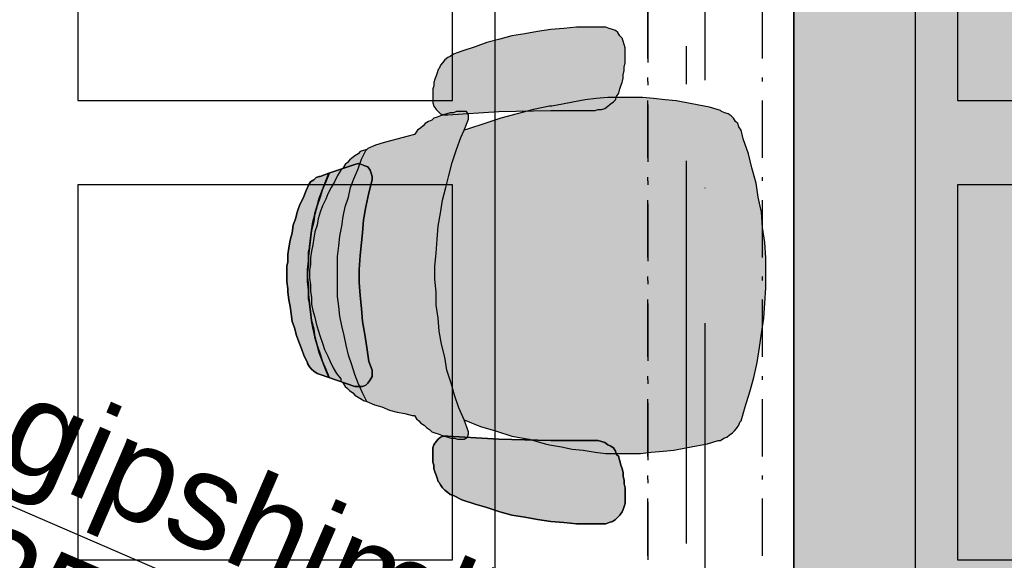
# Model space of a CAD drawing. Header units: millimetres. Extents: x -173281 to 144469, y -85977 to 83288.
# Tile 143 of 256: x -62349 to -61062, y -41038 to -40331. Entities that reach past the tile are written whole.
import ezdxf
from ezdxf.enums import TextEntityAlignment as Align

# ---------------------------------------------------------------- set-up
doc = ezdxf.new("R2010")
doc.units = ezdxf.units.MM
doc.header["$LTSCALE"] = 0.5
doc.header["$MEASUREMENT"] = 0
for name, pattern in [('Akselinje', [1500, 1000, -200, 100, -200]), ('Over snittplan', [260, 150, -50, 10, -50]), ('PLINE', [0]), ('Prikk & stiplet', [1340.555525, 705.555534, -352.777767, 0, -282.222223])]:
    doc.linetypes.add(name, pattern=pattern)
for name, color, linetype in [('00 Møblering fra Hellevang Kontorsystermer AS(Nye konstruksjoner)', 7, 'Continuous'), ('223- Bjelker', 7, 'Continuous'), ('256- Faste himlinger og overflatebehandling(Nye konstruksjoner)', 7, 'Continuous'), ('82-- Modullinjer', 7, 'Continuous')]:
    doc.layers.add(name, color=color, linetype=linetype)
doc.styles.add('GENERATED_STYLE_1', font='arial.ttf')
doc.styles.add('GENERATED_STYLE_2', font='arial.ttf')

# ---------------------------------------------------------------- blocks, each defined once
blk = doc.blocks.new('Standard grid marker[180]', base_point=(-61478.2, 26434.4))
at = {"layer": '82-- Modullinjer', "linetype": 'Akselinje'}
blk.add_line((-61478.2, 26234.4), (-61478.2, -50174.4), dxfattribs=at)
at = {"layer": '82-- Modullinjer', "style": 'GENERATED_STYLE_2'}
for tag, p in [('AC_MarkerText_1_0', (-61605.7, 26644.4)), ('AC_MarkerText_1_1', (-61605.7, -50664.4))]:
    blk.add_attdef(tag, text='', height=175, rotation=90, dxfattribs=at).set_placement(p, align=Align.TOP_CENTER)

msp = doc.modelspace()

# ---------------------------------------------------------------- hatches: boundary and pattern name
at = {"layer": '00 Møblering fra Hellevang Kontorsystermer AS(Nye konstruksjoner)', "linetype": 'Continuous'}
for points in [[(-60535.7, -39991.9), (-61337.1, -39991.9), (-61337.1, -41394.1), (-60535.7, -41394.1)], [(-61782.3, -40376.4), (-61786.6, -40379.2), (-61789.4, -40380.6), (-61793.6, -40383.5), (-61796.4, -40387.7), (-61799.3, -40390.5), (-61800.7, -40394.8), (-61802.1, -40396.2), (-61803.5, -40400.4), (-61804.9, -40404.7), (-61806.3, -40408.9), (-61807.8, -40413.1), (-61807.8, -40417.4), (-61809.2, -40421.6), (-61809.2, -40425.9), (-61809.2, -40430.1), (-61809.2, -40434.3), (-61809.2, -40438.6), (-61809.2, -40440), (-61807.8, -40444.3), (-61804.9, -40448.5), (-61802.1, -40451.3), (-61799.3, -40454.2), (-61795, -40455.6), (-61790.8, -40455.6), (-61789.4, -40455.6), (-61722.9, -40451.3), (-61655.1, -40449.9), (-61597.1, -40449.9), (-61592.9, -40448.5), (-61588.7, -40448.5), (-61584.4, -40447.1), (-61580.2, -40444.3), (-61577.4, -40441.4), (-61573.1, -40438.6), (-61570.3, -40435.8), (-61568.9, -40431.5), (-61566, -40427.3), (-61564.6, -40421.6), (-61563.2, -40417.4), (-61561.8, -40413.1), (-61560.4, -40407.5), (-61560.4, -40403.2), (-61559, -40397.6), (-61559, -40393.4), (-61557.6, -40387.7), (-61557.6, -40383.5), (-61557.6, -40377.8), (-61557.6, -40373.6), (-61557.6, -40367.9), (-61559, -40363.7), (-61560.4, -40359.4), (-61561.8, -40355.2), (-61564.6, -40352.4), (-61567.5, -40348.1), (-61570.3, -40345.3), (-61574.5, -40343.9), (-61578.8, -40342.5), (-61583, -40341.1), (-61587.3, -40341.1), (-61604.2, -40341.1), (-61621.2, -40341.1), (-61638.1, -40342.5), (-61655.1, -40343.9), (-61672.1, -40346.7), (-61689, -40349.5), (-61706, -40352.4), (-61721.5, -40356.6), (-61738.5, -40360.8), (-61754, -40366.5), (-61771, -40372.2)], [(-61929.3, -40803.3), (-61926.5, -40806.1), (-61923.7, -40810.4), (-61920.8, -40813.2), (-61918, -40816), (-61913.8, -40818.8), (-61910.9, -40821.7), (-61906.7, -40824.5), (-61902.5, -40827.3), (-61899.6, -40828.7), (-61895.4, -40830.1), (-61885.5, -40834.4), (-61875.6, -40837.2), (-61865.7, -40841.4), (-61855.8, -40844.3), (-61845.9, -40845.7), (-61836, -40848.5), (-61833.2, -40848.5), (-61830.4, -40852.8), (-61827.5, -40855.6), (-61824.7, -40858.4), (-61820.5, -40861.2), (-61817.6, -40864.1), (-61813.4, -40866.9), (-61810.6, -40869.7), (-61806.3, -40871.1), (-61802.1, -40872.5), (-61797.9, -40874), (-61793.6, -40875.4), (-61789.4, -40876.8), (-61785.1, -40878.2), (-61780.9, -40878.2), (-61776.7, -40879.6), (-61772.4, -40879.6), (-61768.2, -40879.6), (-61763.9, -40876.8), (-61762.5, -40872.5), (-61762.5, -40869.7), (-61768.2, -40854.2), (-61747, -40862.7), (-61727.2, -40868.3), (-61706, -40875.4), (-61683.4, -40879.6), (-61662.2, -40885.3), (-61656.5, -40886.7), (-61641, -40889.5), (-61626.8, -40892.3), (-61612.7, -40893.7), (-61597.1, -40896.6), (-61583, -40898), (-61567.5, -40898), (-61553.3, -40898), (-61537.8, -40898), (-61523.6, -40896.6), (-61508.1, -40895.2), (-61494, -40893.7), (-61478.4, -40890.9), (-61464.3, -40888.1), (-61450.1, -40885.3), (-61436, -40881), (-61433.2, -40881), (-61428.9, -40878.2), (-61424.7, -40876.8), (-61421.9, -40874), (-61417.6, -40871.1), (-61414.8, -40868.3), (-61412, -40865.5), (-61409.2, -40861.2), (-61407.7, -40857), (-61406.3, -40855.6), (-61400.7, -40837.2), (-61395, -40817.4), (-61389.4, -40799), (-61385.1, -40779.3), (-61382.3, -40759.5), (-61379.5, -40741.1), (-61376.6, -40721.3), (-61375.2, -40701.5), (-61373.8, -40681.7), (-61373.8, -40661.9), (-61373.8, -40642.2), (-61375.2, -40622.4), (-61378.1, -40602.6), (-61379.5, -40582.8), (-61383.7, -40563), (-61386.5, -40544.6), (-61392.2, -40524.8), (-61396.4, -40506.5), (-61403.5, -40486.7), (-61406.3, -40475.4), (-61409.2, -40471.1), (-61410.6, -40466.9), (-61413.4, -40464.1), (-61416.2, -40459.8), (-61419, -40457), (-61423.3, -40454.2), (-61427.5, -40452.7), (-61431.8, -40451.3), (-61433.2, -40449.9), (-61447.3, -40445.7), (-61461.5, -40442.9), (-61477, -40440), (-61491.1, -40437.2), (-61505.3, -40435.8), (-61520.8, -40434.3), (-61535, -40432.9), (-61550.5, -40432.9), (-61564.6, -40432.9), (-61580.2, -40432.9), (-61595.7, -40434.3), (-61609.9, -40435.8), (-61624, -40438.6), (-61639.5, -40441.4), (-61653.7, -40444.3), (-61656.5, -40444.3), (-61677.7, -40448.5), (-61698.9, -40454.2), (-61720.1, -40459.8), (-61741.3, -40466.9), (-61762.5, -40473.9), (-61768.2, -40475.4), (-61762.5, -40461.2), (-61762.5, -40455.6), (-61765.3, -40451.3), (-61768.2, -40451.3), (-61772.4, -40451.3), (-61778.1, -40451.3), (-61782.3, -40452.7), (-61786.6, -40452.7), (-61790.8, -40454.2), (-61795, -40455.6), (-61799.3, -40457), (-61803.5, -40458.4), (-61807.8, -40459.8), (-61810.6, -40462.6), (-61814.8, -40464.1), (-61819.1, -40466.9), (-61821.9, -40469.7), (-61824.7, -40472.5), (-61829, -40475.4), (-61831.8, -40479.6), (-61833.2, -40481), (-61843.1, -40483.8), (-61854.4, -40486.7), (-61864.3, -40489.5), (-61874.2, -40492.3), (-61884.1, -40495.2), (-61894, -40499.4), (-61895.4, -40500.8), (-61899.6, -40502.2), (-61903.9, -40503.6), (-61906.7, -40506.5), (-61910.9, -40509.3), (-61915.2, -40512.1), (-61918, -40514.9), (-61920.8, -40517.8), (-61923.7, -40520.6), (-61926.5, -40524.8), (-61929.3, -40527.7), (-61933.6, -40534.7), (-61937.8, -40543.2), (-61942, -40550.3), (-61946.3, -40558.8), (-61949.1, -40565.8), (-61953.3, -40574.3), (-61956.2, -40582.8), (-61959, -40591.3), (-61960.4, -40599.7), (-61963.2, -40608.2), (-61964.6, -40616.7), (-61966.1, -40625.2), (-61967.5, -40633.7), (-61968.9, -40642.2), (-61968.9, -40650.6), (-61970.3, -40659.1), (-61970.3, -40669), (-61968.9, -40677.5), (-61968.9, -40686), (-61967.5, -40694.4), (-61967.5, -40702.9), (-61966.1, -40711.4), (-61963.2, -40719.9), (-61961.8, -40728.4), (-61959, -40736.9), (-61956.2, -40745.3), (-61953.3, -40753.8), (-61950.5, -40762.3), (-61946.3, -40770.8), (-61943.4, -40777.8), (-61939.2, -40786.3), (-61935, -40793.4), (-61929.3, -40800.5)], [(-61888.3, -40789.2), (-61892.6, -40777.8), (-61895.4, -40759.5), (-61898.2, -40742.5), (-61901, -40725.5), (-61902.5, -40708.6), (-61903.9, -40691.6), (-61905.3, -40674.7), (-61905.3, -40657.7), (-61903.9, -40639.3), (-61902.5, -40622.4), (-61901, -40609.6), (-61899.6, -40592.7), (-61896.8, -40575.7), (-61892.6, -40557.3), (-61888.3, -40540.4), (-61888.3, -40536.1), (-61889.7, -40531.9), (-61891.1, -40527.7), (-61894, -40523.4), (-61898.2, -40522), (-61902.5, -40520.6), (-61906.7, -40519.2), (-61910.9, -40520.6), (-61944.9, -40531.9), (-61944.9, -40533.3), (-61949.1, -40543.2), (-61953.3, -40553.1), (-61957.6, -40564.4), (-61960.4, -40574.3), (-61963.2, -40585.6), (-61966.1, -40595.5), (-61967.5, -40606.8), (-61968.9, -40618.1), (-61970.3, -40629.4), (-61971.7, -40635.1), (-61971.7, -40646.4), (-61973.1, -40657.7), (-61973.1, -40667.6), (-61971.7, -40678.9), (-61971.7, -40690.2), (-61970.3, -40701.5), (-61970.3, -40702.9), (-61968.9, -40712.8), (-61967.5, -40724.1), (-61964.6, -40735.4), (-61963.2, -40746.7), (-61960.4, -40756.6), (-61956.2, -40767.9), (-61953.3, -40777.8), (-61949.1, -40789.2), (-61944.9, -40799), (-61910.9, -40810.4), (-61909.5, -40810.4), (-61905.3, -40810.4), (-61901, -40810.4), (-61896.8, -40808.9), (-61894, -40806.1), (-61891.1, -40801.9), (-61888.3, -40797.6), (-61888.3, -40793.4)], [(-61944.9, -40799), (-61944.9, -40797.6), (-61949.1, -40787.7), (-61953.3, -40777.8), (-61957.6, -40766.5), (-61960.4, -40756.6), (-61963.2, -40745.3), (-61966.1, -40734), (-61967.5, -40724.1), (-61968.9, -40712.8), (-61970.3, -40701.5), (-61971.7, -40695.9), (-61971.7, -40684.6), (-61973.1, -40673.2), (-61973.1, -40661.9), (-61971.7, -40650.6), (-61971.7, -40640.7), (-61970.3, -40629.4), (-61970.3, -40628), (-61968.9, -40616.7), (-61967.5, -40606.8), (-61964.6, -40595.5), (-61963.2, -40584.2), (-61960.4, -40574.3), (-61956.2, -40563), (-61953.3, -40553.1), (-61949.1, -40541.8), (-61944.9, -40531.9), (-61956.2, -40536.1), (-61957.6, -40536.1), (-61961.8, -40537.6), (-61964.6, -40540.4), (-61968.9, -40543.2), (-61971.7, -40547.4), (-61973.1, -40550.3), (-61974.5, -40554.5), (-61978.8, -40564.4), (-61983, -40572.9), (-61985.8, -40581.4), (-61988.7, -40591.3), (-61991.5, -40599.7), (-61992.9, -40609.6), (-61995.7, -40619.5), (-61997.2, -40629.4), (-61998.6, -40637.9), (-61998.6, -40647.8), (-62000, -40653.5), (-62000, -40663.4), (-62000, -40673.2), (-61998.6, -40683.1), (-61998.6, -40687.4), (-61997.2, -40697.3), (-61995.7, -40705.8), (-61994.3, -40715.7), (-61992.9, -40725.5), (-61990.1, -40734), (-61987.3, -40743.9), (-61984.4, -40752.4), (-61980.2, -40762.3), (-61977.4, -40770.8), (-61973.1, -40779.3), (-61973.1, -40780.7), (-61970.3, -40784.9), (-61967.5, -40787.7), (-61964.6, -40790.6), (-61960.4, -40793.4), (-61956.2, -40794.8)], [(-61782.3, -40953.1), (-61771, -40958.8), (-61754, -40964.4), (-61738.5, -40968.7), (-61721.5, -40974.3), (-61706, -40978.6), (-61689, -40981.4), (-61672.1, -40984.2), (-61655.1, -40987), (-61638.1, -40988.5), (-61621.2, -40989.9), (-61604.2, -40989.9), (-61587.3, -40989.9), (-61583, -40989.9), (-61578.8, -40988.5), (-61574.5, -40987), (-61570.3, -40984.2), (-61567.5, -40981.4), (-61564.6, -40978.6), (-61561.8, -40974.3), (-61560.4, -40971.5), (-61559, -40967.2), (-61557.6, -40963), (-61557.6, -40957.4), (-61557.6, -40953.1), (-61557.6, -40947.5), (-61557.6, -40943.2), (-61559, -40937.6), (-61559, -40933.3), (-61560.4, -40927.7), (-61560.4, -40923.4), (-61561.8, -40917.8), (-61563.2, -40913.5), (-61564.6, -40907.9), (-61566, -40903.6), (-61566, -40902.2), (-61568.9, -40899.4), (-61570.3, -40895.2), (-61573.1, -40890.9), (-61577.4, -40888.1), (-61580.2, -40886.7), (-61584.4, -40883.9), (-61588.7, -40882.4), (-61592.9, -40881), (-61597.1, -40881), (-61655.1, -40881), (-61722.9, -40879.6), (-61789.4, -40875.4), (-61790.8, -40875.4), (-61795, -40875.4), (-61799.3, -40876.8), (-61802.1, -40879.6), (-61804.9, -40882.4), (-61807.8, -40886.7), (-61809.2, -40890.9), (-61809.2, -40895.2), (-61809.2, -40900.8), (-61809.2, -40905.1), (-61809.2, -40909.3), (-61807.8, -40913.5), (-61807.8, -40917.8), (-61806.3, -40922), (-61804.9, -40926.3), (-61803.5, -40930.5), (-61802.1, -40934.7), (-61800.7, -40936.2), (-61799.3, -40939), (-61796.4, -40943.2), (-61793.6, -40946), (-61789.4, -40948.9), (-61786.6, -40951.7)]]:
    msp.add_hatch(color=256, dxfattribs=at).paths.add_polyline_path(points)

# ---------------------------------------------------------------- linework, layer by layer
at = {"layer": '00 Møblering fra Hellevang Kontorsystermer AS(Nye konstruksjoner)', "linetype": 'PLINE', "flags": 128}
for points in [[(-60535.7, -39991.9), (-61337.1, -39991.9), (-61337.1, -41394.1), (-60535.7, -41394.1)], [(-61782.3, -40376.4), (-61786.6, -40379.2), (-61789.4, -40380.6), (-61793.6, -40383.5), (-61796.4, -40387.7), (-61799.3, -40390.5), (-61800.7, -40394.8), (-61802.1, -40396.2), (-61803.5, -40400.4), (-61804.9, -40404.7), (-61806.3, -40408.9), (-61807.8, -40413.1), (-61807.8, -40417.4), (-61809.2, -40421.6), (-61809.2, -40425.9), (-61809.2, -40430.1), (-61809.2, -40434.3), (-61809.2, -40438.6), (-61809.2, -40440), (-61807.8, -40444.3), (-61804.9, -40448.5), (-61802.1, -40451.3), (-61799.3, -40454.2), (-61795, -40455.6), (-61790.8, -40455.6), (-61789.4, -40455.6), (-61722.9, -40451.3), (-61655.1, -40449.9), (-61597.1, -40449.9), (-61592.9, -40448.5), (-61588.7, -40448.5), (-61584.4, -40447.1), (-61580.2, -40444.3), (-61577.4, -40441.4), (-61573.1, -40438.6), (-61570.3, -40435.8), (-61568.9, -40431.5), (-61566, -40427.3), (-61564.6, -40421.6), (-61563.2, -40417.4), (-61561.8, -40413.1), (-61560.4, -40407.5), (-61560.4, -40403.2), (-61559, -40397.6), (-61559, -40393.4), (-61557.6, -40387.7), (-61557.6, -40383.5), (-61557.6, -40377.8), (-61557.6, -40373.6), (-61557.6, -40367.9), (-61559, -40363.7), (-61560.4, -40359.4), (-61561.8, -40355.2), (-61564.6, -40352.4), (-61567.5, -40348.1), (-61570.3, -40345.3), (-61574.5, -40343.9), (-61578.8, -40342.5), (-61583, -40341.1), (-61587.3, -40341.1), (-61604.2, -40341.1), (-61621.2, -40341.1), (-61638.1, -40342.5), (-61655.1, -40343.9), (-61672.1, -40346.7), (-61689, -40349.5), (-61706, -40352.4), (-61721.5, -40356.6), (-61738.5, -40360.8), (-61754, -40366.5), (-61771, -40372.2)], [(-61929.3, -40803.3), (-61926.5, -40806.1), (-61923.7, -40810.4), (-61920.8, -40813.2), (-61918, -40816), (-61913.8, -40818.8), (-61910.9, -40821.7), (-61906.7, -40824.5), (-61902.5, -40827.3), (-61899.6, -40828.7), (-61895.4, -40830.1), (-61885.5, -40834.4), (-61875.6, -40837.2), (-61865.7, -40841.4), (-61855.8, -40844.3), (-61845.9, -40845.7), (-61836, -40848.5), (-61833.2, -40848.5), (-61830.4, -40852.8), (-61827.5, -40855.6), (-61824.7, -40858.4), (-61820.5, -40861.2), (-61817.6, -40864.1), (-61813.4, -40866.9), (-61810.6, -40869.7), (-61806.3, -40871.1), (-61802.1, -40872.5), (-61797.9, -40874), (-61793.6, -40875.4), (-61789.4, -40876.8), (-61785.1, -40878.2), (-61780.9, -40878.2), (-61776.7, -40879.6), (-61772.4, -40879.6), (-61768.2, -40879.6), (-61763.9, -40876.8), (-61762.5, -40872.5), (-61762.5, -40869.7), (-61768.2, -40854.2), (-61747, -40862.7), (-61727.2, -40868.3), (-61706, -40875.4), (-61683.4, -40879.6), (-61662.2, -40885.3), (-61656.5, -40886.7), (-61641, -40889.5), (-61626.8, -40892.3), (-61612.7, -40893.7), (-61597.1, -40896.6), (-61583, -40898), (-61567.5, -40898), (-61553.3, -40898), (-61537.8, -40898), (-61523.6, -40896.6), (-61508.1, -40895.2), (-61494, -40893.7), (-61478.4, -40890.9), (-61464.3, -40888.1), (-61450.1, -40885.3), (-61436, -40881), (-61433.2, -40881), (-61428.9, -40878.2), (-61424.7, -40876.8), (-61421.9, -40874), (-61417.6, -40871.1), (-61414.8, -40868.3), (-61412, -40865.5), (-61409.2, -40861.2), (-61407.7, -40857), (-61406.3, -40855.6), (-61400.7, -40837.2), (-61395, -40817.4), (-61389.4, -40799), (-61385.1, -40779.3), (-61382.3, -40759.5), (-61379.5, -40741.1), (-61376.6, -40721.3), (-61375.2, -40701.5), (-61373.8, -40681.7), (-61373.8, -40661.9), (-61373.8, -40642.2), (-61375.2, -40622.4), (-61378.1, -40602.6), (-61379.5, -40582.8), (-61383.7, -40563), (-61386.5, -40544.6), (-61392.2, -40524.8), (-61396.4, -40506.5), (-61403.5, -40486.7), (-61406.3, -40475.4), (-61409.2, -40471.1), (-61410.6, -40466.9), (-61413.4, -40464.1), (-61416.2, -40459.8), (-61419, -40457), (-61423.3, -40454.2), (-61427.5, -40452.7), (-61431.8, -40451.3), (-61433.2, -40449.9), (-61447.3, -40445.7), (-61461.5, -40442.9), (-61477, -40440), (-61491.1, -40437.2), (-61505.3, -40435.8), (-61520.8, -40434.3), (-61535, -40432.9), (-61550.5, -40432.9), (-61564.6, -40432.9), (-61580.2, -40432.9), (-61595.7, -40434.3), (-61609.9, -40435.8), (-61624, -40438.6), (-61639.5, -40441.4), (-61653.7, -40444.3), (-61656.5, -40444.3), (-61677.7, -40448.5), (-61698.9, -40454.2), (-61720.1, -40459.8), (-61741.3, -40466.9), (-61762.5, -40473.9), (-61768.2, -40475.4), (-61762.5, -40461.2), (-61762.5, -40455.6), (-61765.3, -40451.3), (-61768.2, -40451.3), (-61772.4, -40451.3), (-61778.1, -40451.3), (-61782.3, -40452.7), (-61786.6, -40452.7), (-61790.8, -40454.2), (-61795, -40455.6), (-61799.3, -40457), (-61803.5, -40458.4), (-61807.8, -40459.8), (-61810.6, -40462.6), (-61814.8, -40464.1), (-61819.1, -40466.9), (-61821.9, -40469.7), (-61824.7, -40472.5), (-61829, -40475.4), (-61831.8, -40479.6), (-61833.2, -40481), (-61843.1, -40483.8), (-61854.4, -40486.7), (-61864.3, -40489.5), (-61874.2, -40492.3), (-61884.1, -40495.2), (-61894, -40499.4), (-61895.4, -40500.8), (-61899.6, -40502.2), (-61903.9, -40503.6), (-61906.7, -40506.5), (-61910.9, -40509.3), (-61915.2, -40512.1), (-61918, -40514.9), (-61920.8, -40517.8), (-61923.7, -40520.6), (-61926.5, -40524.8), (-61929.3, -40527.7), (-61933.6, -40534.7), (-61937.8, -40543.2), (-61942, -40550.3), (-61946.3, -40558.8), (-61949.1, -40565.8), (-61953.3, -40574.3), (-61956.2, -40582.8), (-61959, -40591.3), (-61960.4, -40599.7), (-61963.2, -40608.2), (-61964.6, -40616.7), (-61966.1, -40625.2), (-61967.5, -40633.7), (-61968.9, -40642.2), (-61968.9, -40650.6), (-61970.3, -40659.1), (-61970.3, -40669), (-61968.9, -40677.5), (-61968.9, -40686), (-61967.5, -40694.4), (-61967.5, -40702.9), (-61966.1, -40711.4), (-61963.2, -40719.9), (-61961.8, -40728.4), (-61959, -40736.9), (-61956.2, -40745.3), (-61953.3, -40753.8), (-61950.5, -40762.3), (-61946.3, -40770.8), (-61943.4, -40777.8), (-61939.2, -40786.3), (-61935, -40793.4), (-61929.3, -40800.5)], [(-61888.3, -40789.2), (-61892.6, -40777.8), (-61895.4, -40759.5), (-61898.2, -40742.5), (-61901, -40725.5), (-61902.5, -40708.6), (-61903.9, -40691.6), (-61905.3, -40674.7), (-61905.3, -40657.7), (-61903.9, -40639.3), (-61902.5, -40622.4), (-61901, -40609.6), (-61899.6, -40592.7), (-61896.8, -40575.7), (-61892.6, -40557.3), (-61888.3, -40540.4), (-61888.3, -40536.1), (-61889.7, -40531.9), (-61891.1, -40527.7), (-61894, -40523.4), (-61898.2, -40522), (-61902.5, -40520.6), (-61906.7, -40519.2), (-61910.9, -40520.6), (-61944.9, -40531.9), (-61944.9, -40533.3), (-61949.1, -40543.2), (-61953.3, -40553.1), (-61957.6, -40564.4), (-61960.4, -40574.3), (-61963.2, -40585.6), (-61966.1, -40595.5), (-61967.5, -40606.8), (-61968.9, -40618.1), (-61970.3, -40629.4), (-61971.7, -40635.1), (-61971.7, -40646.4), (-61973.1, -40657.7), (-61973.1, -40667.6), (-61971.7, -40678.9), (-61971.7, -40690.2), (-61970.3, -40701.5), (-61970.3, -40702.9), (-61968.9, -40712.8), (-61967.5, -40724.1), (-61964.6, -40735.4), (-61963.2, -40746.7), (-61960.4, -40756.6), (-61956.2, -40767.9), (-61953.3, -40777.8), (-61949.1, -40789.2), (-61944.9, -40799), (-61910.9, -40810.4), (-61909.5, -40810.4), (-61905.3, -40810.4), (-61901, -40810.4), (-61896.8, -40808.9), (-61894, -40806.1), (-61891.1, -40801.9), (-61888.3, -40797.6), (-61888.3, -40793.4)], [(-61944.9, -40799), (-61944.9, -40797.6), (-61949.1, -40787.7), (-61953.3, -40777.8), (-61957.6, -40766.5), (-61960.4, -40756.6), (-61963.2, -40745.3), (-61966.1, -40734), (-61967.5, -40724.1), (-61968.9, -40712.8), (-61970.3, -40701.5), (-61971.7, -40695.9), (-61971.7, -40684.6), (-61973.1, -40673.2), (-61973.1, -40661.9), (-61971.7, -40650.6), (-61971.7, -40640.7), (-61970.3, -40629.4), (-61970.3, -40628), (-61968.9, -40616.7), (-61967.5, -40606.8), (-61964.6, -40595.5), (-61963.2, -40584.2), (-61960.4, -40574.3), (-61956.2, -40563), (-61953.3, -40553.1), (-61949.1, -40541.8), (-61944.9, -40531.9), (-61956.2, -40536.1), (-61957.6, -40536.1), (-61961.8, -40537.6), (-61964.6, -40540.4), (-61968.9, -40543.2), (-61971.7, -40547.4), (-61973.1, -40550.3), (-61974.5, -40554.5), (-61978.8, -40564.4), (-61983, -40572.9), (-61985.8, -40581.4), (-61988.7, -40591.3), (-61991.5, -40599.7), (-61992.9, -40609.6), (-61995.7, -40619.5), (-61997.2, -40629.4), (-61998.6, -40637.9), (-61998.6, -40647.8), (-62000, -40653.5), (-62000, -40663.4), (-62000, -40673.2), (-61998.6, -40683.1), (-61998.6, -40687.4), (-61997.2, -40697.3), (-61995.7, -40705.8), (-61994.3, -40715.7), (-61992.9, -40725.5), (-61990.1, -40734), (-61987.3, -40743.9), (-61984.4, -40752.4), (-61980.2, -40762.3), (-61977.4, -40770.8), (-61973.1, -40779.3), (-61973.1, -40780.7), (-61970.3, -40784.9), (-61967.5, -40787.7), (-61964.6, -40790.6), (-61960.4, -40793.4), (-61956.2, -40794.8)], [(-61782.3, -40953.1), (-61771, -40958.8), (-61754, -40964.4), (-61738.5, -40968.7), (-61721.5, -40974.3), (-61706, -40978.6), (-61689, -40981.4), (-61672.1, -40984.2), (-61655.1, -40987), (-61638.1, -40988.5), (-61621.2, -40989.9), (-61604.2, -40989.9), (-61587.3, -40989.9), (-61583, -40989.9), (-61578.8, -40988.5), (-61574.5, -40987), (-61570.3, -40984.2), (-61567.5, -40981.4), (-61564.6, -40978.6), (-61561.8, -40974.3), (-61560.4, -40971.5), (-61559, -40967.2), (-61557.6, -40963), (-61557.6, -40957.4), (-61557.6, -40953.1), (-61557.6, -40947.5), (-61557.6, -40943.2), (-61559, -40937.6), (-61559, -40933.3), (-61560.4, -40927.7), (-61560.4, -40923.4), (-61561.8, -40917.8), (-61563.2, -40913.5), (-61564.6, -40907.9), (-61566, -40903.6), (-61566, -40902.2), (-61568.9, -40899.4), (-61570.3, -40895.2), (-61573.1, -40890.9), (-61577.4, -40888.1), (-61580.2, -40886.7), (-61584.4, -40883.9), (-61588.7, -40882.4), (-61592.9, -40881), (-61597.1, -40881), (-61655.1, -40881), (-61722.9, -40879.6), (-61789.4, -40875.4), (-61790.8, -40875.4), (-61795, -40875.4), (-61799.3, -40876.8), (-61802.1, -40879.6), (-61804.9, -40882.4), (-61807.8, -40886.7), (-61809.2, -40890.9), (-61809.2, -40895.2), (-61809.2, -40900.8), (-61809.2, -40905.1), (-61809.2, -40909.3), (-61807.8, -40913.5), (-61807.8, -40917.8), (-61806.3, -40922), (-61804.9, -40926.3), (-61803.5, -40930.5), (-61802.1, -40934.7), (-61800.7, -40936.2), (-61799.3, -40939), (-61796.4, -40943.2), (-61793.6, -40946), (-61789.4, -40948.9), (-61786.6, -40951.7)]]:
    msp.add_lwpolyline(points, close=True, dxfattribs=at)
at = {"layer": '00 Møblering fra Hellevang Kontorsystermer AS(Nye konstruksjoner)', "linetype": 'PLINE'}
for points in [[(-60535.7, -39991.9), (-60535.7, -41394.1), (-61337.1, -41394.1), (-61337.1, -39991.9)], [(-61782.3, -40376.4), (-61786.6, -40379.2), (-61789.4, -40380.6), (-61793.6, -40383.5), (-61796.4, -40387.7), (-61799.3, -40390.5), (-61800.7, -40394.8), (-61802.1, -40396.2), (-61803.5, -40400.4), (-61804.9, -40404.7), (-61806.3, -40408.9), (-61807.8, -40413.1), (-61807.8, -40417.4), (-61809.2, -40421.6), (-61809.2, -40425.9), (-61809.2, -40430.1), (-61809.2, -40434.3), (-61809.2, -40438.6), (-61809.2, -40440), (-61807.8, -40444.3), (-61804.9, -40448.5), (-61802.1, -40451.3), (-61799.3, -40454.2), (-61795, -40455.6), (-61790.8, -40455.6), (-61789.4, -40455.6), (-61722.9, -40451.3), (-61655.1, -40449.9), (-61597.1, -40449.9), (-61592.9, -40448.5), (-61588.7, -40448.5), (-61584.4, -40447.1), (-61580.2, -40444.3), (-61577.4, -40441.4), (-61573.1, -40438.6), (-61570.3, -40435.8), (-61568.9, -40431.5), (-61566, -40427.3), (-61564.6, -40421.6), (-61563.2, -40417.4), (-61561.8, -40413.1), (-61560.4, -40407.5), (-61560.4, -40403.2), (-61559, -40397.6), (-61559, -40393.4), (-61557.6, -40387.7), (-61557.6, -40383.5), (-61557.6, -40377.8), (-61557.6, -40373.6), (-61557.6, -40367.9), (-61559, -40363.7), (-61560.4, -40359.4), (-61561.8, -40355.2), (-61564.6, -40352.4), (-61567.5, -40348.1), (-61570.3, -40345.3), (-61574.5, -40343.9), (-61578.8, -40342.5), (-61583, -40341.1), (-61587.3, -40341.1), (-61604.2, -40341.1), (-61621.2, -40341.1), (-61638.1, -40342.5), (-61655.1, -40343.9), (-61672.1, -40346.7), (-61689, -40349.5), (-61706, -40352.4), (-61721.5, -40356.6), (-61738.5, -40360.8), (-61754, -40366.5), (-61771, -40372.2)], [(-61929.3, -40803.3), (-61926.5, -40806.1), (-61923.7, -40810.4), (-61920.8, -40813.2), (-61918, -40816), (-61913.8, -40818.8), (-61910.9, -40821.7), (-61906.7, -40824.5), (-61902.5, -40827.3), (-61899.6, -40828.7), (-61895.4, -40830.1), (-61885.5, -40834.4), (-61875.6, -40837.2), (-61865.7, -40841.4), (-61855.8, -40844.3), (-61845.9, -40845.7), (-61836, -40848.5), (-61833.2, -40848.5), (-61830.4, -40852.8), (-61827.5, -40855.6), (-61824.7, -40858.4), (-61820.5, -40861.2), (-61817.6, -40864.1), (-61813.4, -40866.9), (-61810.6, -40869.7), (-61806.3, -40871.1), (-61802.1, -40872.5), (-61797.9, -40874), (-61793.6, -40875.4), (-61789.4, -40876.8), (-61785.1, -40878.2), (-61780.9, -40878.2), (-61776.7, -40879.6), (-61772.4, -40879.6), (-61768.2, -40879.6), (-61763.9, -40876.8), (-61762.5, -40872.5), (-61762.5, -40869.7), (-61768.2, -40854.2), (-61747, -40862.7), (-61727.2, -40868.3), (-61706, -40875.4), (-61683.4, -40879.6), (-61662.2, -40885.3), (-61656.5, -40886.7), (-61641, -40889.5), (-61626.8, -40892.3), (-61612.7, -40893.7), (-61597.1, -40896.6), (-61583, -40898), (-61567.5, -40898), (-61553.3, -40898), (-61537.8, -40898), (-61523.6, -40896.6), (-61508.1, -40895.2), (-61494, -40893.7), (-61478.4, -40890.9), (-61464.3, -40888.1), (-61450.1, -40885.3), (-61436, -40881), (-61433.2, -40881), (-61428.9, -40878.2), (-61424.7, -40876.8), (-61421.9, -40874), (-61417.6, -40871.1), (-61414.8, -40868.3), (-61412, -40865.5), (-61409.2, -40861.2), (-61407.7, -40857), (-61406.3, -40855.6), (-61400.7, -40837.2), (-61395, -40817.4), (-61389.4, -40799), (-61385.1, -40779.3), (-61382.3, -40759.5), (-61379.5, -40741.1), (-61376.6, -40721.3), (-61375.2, -40701.5), (-61373.8, -40681.7), (-61373.8, -40661.9), (-61373.8, -40642.2), (-61375.2, -40622.4), (-61378.1, -40602.6), (-61379.5, -40582.8), (-61383.7, -40563), (-61386.5, -40544.6), (-61392.2, -40524.8), (-61396.4, -40506.5), (-61403.5, -40486.7), (-61406.3, -40475.4), (-61409.2, -40471.1), (-61410.6, -40466.9), (-61413.4, -40464.1), (-61416.2, -40459.8), (-61419, -40457), (-61423.3, -40454.2), (-61427.5, -40452.7), (-61431.8, -40451.3), (-61433.2, -40449.9), (-61447.3, -40445.7), (-61461.5, -40442.9), (-61477, -40440), (-61491.1, -40437.2), (-61505.3, -40435.8), (-61520.8, -40434.3), (-61535, -40432.9), (-61550.5, -40432.9), (-61564.6, -40432.9), (-61580.2, -40432.9), (-61595.7, -40434.3), (-61609.9, -40435.8), (-61624, -40438.6), (-61639.5, -40441.4), (-61653.7, -40444.3), (-61656.5, -40444.3), (-61677.7, -40448.5), (-61698.9, -40454.2), (-61720.1, -40459.8), (-61741.3, -40466.9), (-61762.5, -40473.9), (-61768.2, -40475.4), (-61762.5, -40461.2), (-61762.5, -40455.6), (-61765.3, -40451.3), (-61768.2, -40451.3), (-61772.4, -40451.3), (-61778.1, -40451.3), (-61782.3, -40452.7), (-61786.6, -40452.7), (-61790.8, -40454.2), (-61795, -40455.6), (-61799.3, -40457), (-61803.5, -40458.4), (-61807.8, -40459.8), (-61810.6, -40462.6), (-61814.8, -40464.1), (-61819.1, -40466.9), (-61821.9, -40469.7), (-61824.7, -40472.5), (-61829, -40475.4), (-61831.8, -40479.6), (-61833.2, -40481), (-61843.1, -40483.8), (-61854.4, -40486.7), (-61864.3, -40489.5), (-61874.2, -40492.3), (-61884.1, -40495.2), (-61894, -40499.4), (-61895.4, -40500.8), (-61899.6, -40502.2), (-61903.9, -40503.6), (-61906.7, -40506.5), (-61910.9, -40509.3), (-61915.2, -40512.1), (-61918, -40514.9), (-61920.8, -40517.8), (-61923.7, -40520.6), (-61926.5, -40524.8), (-61929.3, -40527.7), (-61933.6, -40534.7), (-61937.8, -40543.2), (-61942, -40550.3), (-61946.3, -40558.8), (-61949.1, -40565.8), (-61953.3, -40574.3), (-61956.2, -40582.8), (-61959, -40591.3), (-61960.4, -40599.7), (-61963.2, -40608.2), (-61964.6, -40616.7), (-61966.1, -40625.2), (-61967.5, -40633.7), (-61968.9, -40642.2), (-61968.9, -40650.6), (-61970.3, -40659.1), (-61970.3, -40669), (-61968.9, -40677.5), (-61968.9, -40686), (-61967.5, -40694.4), (-61967.5, -40702.9), (-61966.1, -40711.4), (-61963.2, -40719.9), (-61961.8, -40728.4), (-61959, -40736.9), (-61956.2, -40745.3), (-61953.3, -40753.8), (-61950.5, -40762.3), (-61946.3, -40770.8), (-61943.4, -40777.8), (-61939.2, -40786.3), (-61935, -40793.4), (-61929.3, -40800.5)], [(-61888.3, -40789.2), (-61888.3, -40793.4), (-61888.3, -40797.6), (-61891.1, -40801.9), (-61894, -40806.1), (-61896.8, -40808.9), (-61901, -40810.4), (-61905.3, -40810.4), (-61909.5, -40810.4), (-61910.9, -40810.4), (-61944.9, -40799), (-61949.1, -40789.2), (-61953.3, -40777.8), (-61956.2, -40767.9), (-61960.4, -40756.6), (-61963.2, -40746.7), (-61964.6, -40735.4), (-61967.5, -40724.1), (-61968.9, -40712.8), (-61970.3, -40702.9), (-61970.3, -40701.5), (-61971.7, -40690.2), (-61971.7, -40678.9), (-61973.1, -40667.6), (-61973.1, -40657.7), (-61971.7, -40646.4), (-61971.7, -40635.1), (-61970.3, -40629.4), (-61968.9, -40618.1), (-61967.5, -40606.8), (-61966.1, -40595.5), (-61963.2, -40585.6), (-61960.4, -40574.3), (-61957.6, -40564.4), (-61953.3, -40553.1), (-61949.1, -40543.2), (-61944.9, -40533.3), (-61944.9, -40531.9), (-61910.9, -40520.6), (-61906.7, -40519.2), (-61902.5, -40520.6), (-61898.2, -40522), (-61894, -40523.4), (-61891.1, -40527.7), (-61889.7, -40531.9), (-61888.3, -40536.1), (-61888.3, -40540.4), (-61892.6, -40557.3), (-61896.8, -40575.7), (-61899.6, -40592.7), (-61901, -40609.6), (-61902.5, -40622.4), (-61903.9, -40639.3), (-61905.3, -40657.7), (-61905.3, -40674.7), (-61903.9, -40691.6), (-61902.5, -40708.6), (-61901, -40725.5), (-61898.2, -40742.5), (-61895.4, -40759.5), (-61892.6, -40777.8)], [(-61944.9, -40799), (-61956.2, -40794.8), (-61960.4, -40793.4), (-61964.6, -40790.6), (-61967.5, -40787.7), (-61970.3, -40784.9), (-61973.1, -40780.7), (-61973.1, -40779.3), (-61977.4, -40770.8), (-61980.2, -40762.3), (-61984.4, -40752.4), (-61987.3, -40743.9), (-61990.1, -40734), (-61992.9, -40725.5), (-61994.3, -40715.7), (-61995.7, -40705.8), (-61997.2, -40697.3), (-61998.6, -40687.4), (-61998.6, -40683.1), (-62000, -40673.2), (-62000, -40663.4), (-62000, -40653.5), (-61998.6, -40647.8), (-61998.6, -40637.9), (-61997.2, -40629.4), (-61995.7, -40619.5), (-61992.9, -40609.6), (-61991.5, -40599.7), (-61988.7, -40591.3), (-61985.8, -40581.4), (-61983, -40572.9), (-61978.8, -40564.4), (-61974.5, -40554.5), (-61973.1, -40550.3), (-61971.7, -40547.4), (-61968.9, -40543.2), (-61964.6, -40540.4), (-61961.8, -40537.6), (-61957.6, -40536.1), (-61956.2, -40536.1), (-61944.9, -40531.9), (-61949.1, -40541.8), (-61953.3, -40553.1), (-61956.2, -40563), (-61960.4, -40574.3), (-61963.2, -40584.2), (-61964.6, -40595.5), (-61967.5, -40606.8), (-61968.9, -40616.7), (-61970.3, -40628), (-61970.3, -40629.4), (-61971.7, -40640.7), (-61971.7, -40650.6), (-61973.1, -40661.9), (-61973.1, -40673.2), (-61971.7, -40684.6), (-61971.7, -40695.9), (-61970.3, -40701.5), (-61968.9, -40712.8), (-61967.5, -40724.1), (-61966.1, -40734), (-61963.2, -40745.3), (-61960.4, -40756.6), (-61957.6, -40766.5), (-61953.3, -40777.8), (-61949.1, -40787.7), (-61944.9, -40797.6)], [(-61782.3, -40953.1), (-61786.6, -40951.7), (-61789.4, -40948.9), (-61793.6, -40946), (-61796.4, -40943.2), (-61799.3, -40939), (-61800.7, -40936.2), (-61802.1, -40934.7), (-61803.5, -40930.5), (-61804.9, -40926.3), (-61806.3, -40922), (-61807.8, -40917.8), (-61807.8, -40913.5), (-61809.2, -40909.3), (-61809.2, -40905.1), (-61809.2, -40900.8), (-61809.2, -40895.2), (-61809.2, -40890.9), (-61807.8, -40886.7), (-61804.9, -40882.4), (-61802.1, -40879.6), (-61799.3, -40876.8), (-61795, -40875.4), (-61790.8, -40875.4), (-61789.4, -40875.4), (-61722.9, -40879.6), (-61655.1, -40881), (-61597.1, -40881), (-61592.9, -40881), (-61588.7, -40882.4), (-61584.4, -40883.9), (-61580.2, -40886.7), (-61577.4, -40888.1), (-61573.1, -40890.9), (-61570.3, -40895.2), (-61568.9, -40899.4), (-61566, -40902.2), (-61566, -40903.6), (-61564.6, -40907.9), (-61563.2, -40913.5), (-61561.8, -40917.8), (-61560.4, -40923.4), (-61560.4, -40927.7), (-61559, -40933.3), (-61559, -40937.6), (-61557.6, -40943.2), (-61557.6, -40947.5), (-61557.6, -40953.1), (-61557.6, -40957.4), (-61557.6, -40963), (-61559, -40967.2), (-61560.4, -40971.5), (-61561.8, -40974.3), (-61564.6, -40978.6), (-61567.5, -40981.4), (-61570.3, -40984.2), (-61574.5, -40987), (-61578.8, -40988.5), (-61583, -40989.9), (-61587.3, -40989.9), (-61604.2, -40989.9), (-61621.2, -40989.9), (-61638.1, -40988.5), (-61655.1, -40987), (-61672.1, -40984.2), (-61689, -40981.4), (-61706, -40978.6), (-61721.5, -40974.3), (-61738.5, -40968.7), (-61754, -40964.4), (-61771, -40958.8)]]:
    msp.add_lwpolyline(points, close=True, dxfattribs=at)
for points in [[(-61768.2, -40854.2), (-61775.2, -40838.6), (-61780.9, -40821.7), (-61785.1, -40806.1), (-61790.8, -40789.2), (-61793.6, -40772.2), (-61797.9, -40755.2), (-61800.7, -40738.3), (-61802.1, -40721.3), (-61804.9, -40704.3), (-61804.9, -40687.4), (-61806.3, -40670.4), (-61806.3, -40653.5), (-61804.9, -40636.5), (-61803.5, -40618.1), (-61802.1, -40601.2), (-61799.3, -40584.2), (-61796.4, -40567.2), (-61792.2, -40550.3), (-61788, -40534.7), (-61783.7, -40517.8), (-61778.1, -40500.8), (-61772.4, -40485.3), (-61768.2, -40475.4)], [(-61895.4, -40830.1), (-61901, -40818.8), (-61906.7, -40806.1), (-61910.9, -40794.8), (-61915.2, -40782.1), (-61919.4, -40769.4), (-61922.2, -40756.6), (-61925.1, -40743.9), (-61927.9, -40731.2), (-61930.7, -40718.5), (-61932.1, -40705.8), (-61933.6, -40693), (-61933.6, -40678.9), (-61933.6, -40666.2), (-61933.6, -40653.5), (-61933.6, -40640.7), (-61932.1, -40626.6), (-61930.7, -40613.9), (-61927.9, -40601.2), (-61926.5, -40588.4), (-61923.7, -40575.7), (-61919.4, -40563), (-61916.6, -40550.3), (-61912.3, -40539), (-61906.7, -40526.2), (-61902.5, -40513.5), (-61896.8, -40502.2), (-61895.4, -40500.8)]]:
    msp.add_lwpolyline(points, dxfattribs=at)
at = {"layer": '223- Bjelker', "linetype": 'Over snittplan'}
for p, q in [((-61528.2, -43761.9), (-61528.2, -35416.9)), ((-61378.2, -43761.9), (-61378.2, -35416.9))]:
    msp.add_line(p, q, dxfattribs=at)
at = {"layer": '223- Bjelker', "linetype": 'Prikk & stiplet'}
msp.add_line((-61453.2, -43761.9), (-61453.2, -35416.9), dxfattribs=at)
at = {"layer": '256- Faste himlinger og overflatebehandling(Nye konstruksjoner)', "linetype": 'PLINE'}
msp.add_line((-65073.2, -39791.9), (-60435.7, -41799.4), dxfattribs=at)
at = {"layer": '256- Faste himlinger og overflatebehandling(Nye konstruksjoner)', "linetype": 'Over snittplan', "flags": 128}
for points in [[(-61528.2, -39791.9), (-61528.2, -41811.9)], [(-61378.2, -41811.9), (-61378.2, -39791.9)]]:
    msp.add_lwpolyline(points, dxfattribs=at)
at = {"layer": '256- Faste himlinger og overflatebehandling(Nye konstruksjoner)', "linetype": 'PLINE'}
for points in [[(-61728.2, -41091.9), (-62928.2, -41091.9), (-63528.2, -41091.9), (-63528.2, -40491.9), (-64128.2, -40491.9), (-64128.2, -39891.9), (-61728.2, -39891.9)], [(-60578.2, -39891.9), (-60578.2, -41691.9), (-61178.2, -41691.9), (-61178.2, -39891.9)], [(-61783.2, -40436.9), (-61783.2, -39946.9), (-62273.2, -39946.9), (-62273.2, -40436.9)], [(-60633.2, -39946.9), (-61123.2, -39946.9), (-61123.2, -40436.9), (-60633.2, -40436.9)], [(-61783.2, -41036.9), (-61783.2, -40546.9), (-62273.2, -40546.9), (-62273.2, -41036.9)], [(-60633.2, -40546.9), (-61123.2, -40546.9), (-61123.2, -41036.9), (-60633.2, -41036.9)]]:
    msp.add_lwpolyline(points, close=True, dxfattribs=at)

# ---------------------------------------------------------------- block references
at = {"layer": '82-- Modullinjer', "linetype": 'PLINE'}
msp.add_blockref('Standard grid marker[180]', (-61478.2, 26434.4), dxfattribs=at)

# ---------------------------------------------------------------- texts
at = {"layer": '256- Faste himlinger og overflatebehandling(Nye konstruksjoner)', "linetype": 'Continuous', "char_height": 125, "rotation": 336.593, "style": 'GENERATED_STYLE_1'}
for s, insert, attachment_point in [('\\A1;{\\pql;\\fArial|b0|i0|c0|p0;\\W1.000000;Skråande\\fArial|b0|i0|c0|p0;\\W1.000000; perforert gipshimling}', (-63712.8, -40195.7), 1), ('\\A1;{\\pql;\\fArial|b0|i0|c0|p0;\\W1.000000;H= 2\\fArial|b0|i0|c0|p0;\\W1.000000;55\\fArial|b0|i0|c0|p0;\\W1.000000;0-2700}', (-62701.2, -40988.3), 7)]:
    msp.add_mtext(s, dxfattribs=dict(at, insert=insert, attachment_point=attachment_point))

doc.saveas('drawing.dxf')
